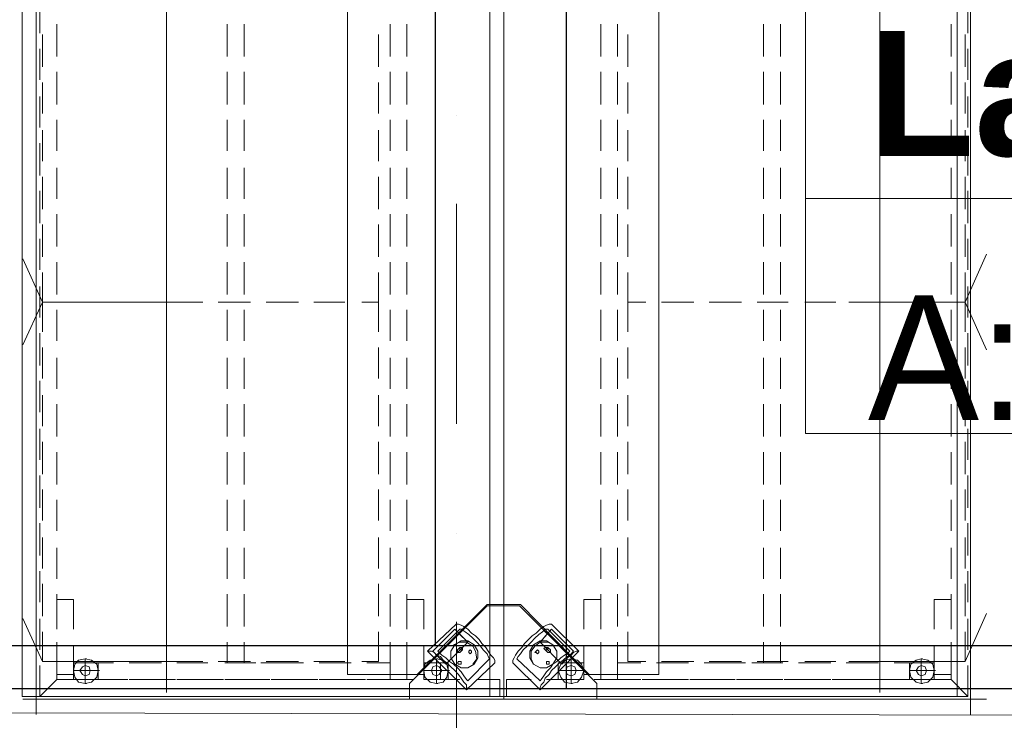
# Model space of a CAD drawing. Header units: millimetres. Extents: x -34676 to 172266, y 39940 to 476087.
# Tile 255 of 256: x 40219 to 41799, y 424120 to 425244. Entities that reach past the tile are written whole.
import ezdxf
from ezdxf.lldxf.tags import DXFTag

# ---------------------------------------------------------------- set-up
doc = ezdxf.new("R2010")
doc.units = ezdxf.units.MM
doc.header["$MEASUREMENT"] = 0
doc.linetypes.add('Kropki i Kreski', pattern=[6.702778, 3.527778, -1.763889, 0, -1.411111])
for name, color, linetype in [('#podkład', 252, 'Continuous'), ('- strefy pomieszczeń', 7, 'Continuous'), ('2D - Rysunki i Obrazki', 7, 'Continuous'), ('Konstrukcja - Siatka mod', 7, 'Continuous'), ('Konstrukcja - Stropy', 7, 'Continuous'), ('Znaczniki okien Archicada', 7, 'Continuous')]:
    doc.layers.add(name, color=color, linetype=linetype)
doc.layers.add('IS_Ciepła_woda', color=1, linetype='DASHDOT', true_color=0xff0000)
doc.layers.add('IS_Zimna_woda', color=5, linetype='SOLID', true_color=0x0000ff)
doc.styles.add('STYL_AUTOMATYCZNY_1', font='arial.ttf')
doc.styles.add('STYL_AUTOMATYCZNY_2', font='arial.ttf')
doc.styles.add('STYL_AUTOMATYCZNY_6', font='txt')
tags = doc.linetypes.add('DASHDOT', pattern=[20, 10, -5, 0, -5]).pattern_tags.tags
tags[10:11] = [DXFTag(74, 4), DXFTag(75, 0), DXFTag(340, '0'), DXFTag(46, 0.0), DXFTag(50, 0.0), DXFTag(44, 0.0), DXFTag(45, 0.0)]
tags[8:9] = [DXFTag(74, 4), DXFTag(75, 0), DXFTag(340, '0'), DXFTag(46, 0.0), DXFTag(50, 0.0), DXFTag(44, 0.0), DXFTag(45, 0.0)]
tags[6:7] = [DXFTag(74, 4), DXFTag(75, 0), DXFTag(340, '0'), DXFTag(46, 0.0), DXFTag(50, 0.0), DXFTag(44, 0.0), DXFTag(45, 0.0)]
tags[4:5] = [DXFTag(74, 4), DXFTag(75, 0), DXFTag(340, '0'), DXFTag(46, 0.0), DXFTag(50, 0.0), DXFTag(44, 0.0), DXFTag(45, 0.0)]
tags = doc.linetypes.add('SOLID', pattern=[10, 10, 0]).pattern_tags.tags
tags[6:7] = [DXFTag(74, 4), DXFTag(75, 0), DXFTag(340, '0'), DXFTag(46, 0.0), DXFTag(50, 0.0), DXFTag(44, 0.0), DXFTag(45, 0.0)]
tags[4:5] = [DXFTag(74, 4), DXFTag(75, 0), DXFTag(340, '0'), DXFTag(46, 0.0), DXFTag(50, 0.0), DXFTag(44, 0.0), DXFTag(45, 0.0)]

# ---------------------------------------------------------------- blocks, each defined once
blk = doc.blocks.new('tsfdcsa')
at = {"layer": '- strefy pomieszczeń', "color": 252, "linetype": 'Continuous', "lineweight": 13, "ltscale": 100}
for p, q in [((41087.6, 102756.5), (41087.6, 103070.8)), ((43146.8, 102756.5), (41087.6, 102756.5)), ((41087.6, 102756.5), (43146.8, 102756.5)), ((41087.6, 102380), (41087.6, 102756.5)), ((43146.8, 102380), (41087.6, 102380))]:
    blk.add_line(p, q, dxfattribs=at)
at = {"layer": '2D - Rysunki i Obrazki', "color": 252, "linetype": 'Continuous', "lineweight": 13, "ltscale": 100, "flags": 128}
for points in [[(39852.8, 103229.1), (39852.8, 101953.9), (40603.4, 101953.9), (40603.4, 103229.1)], [(39852.8, 103229.1), (39852.8, 101953.9), (40603.4, 101953.9), (40603.4, 103229.1)], [(40603.4, 101953.9), (40603.4, 103229.1), (39852.8, 103229.1), (39852.8, 101953.9)], [(39852.8, 103229.1), (39852.8, 101953.9), (40603.4, 101953.9), (40603.4, 103229.1)], [(39852.8, 103229.1), (39852.8, 101953.9), (40603.4, 101953.9), (40603.4, 103229.1)], [(40603.4, 101953.9), (40603.4, 103229.1), (39852.8, 103229.1), (39852.8, 101953.9)], [(39852.8, 103229.1), (39852.8, 101953.9), (40603.4, 101953.9), (40603.4, 103229.1)], [(40603.4, 102105.3), (40576.5, 102105.3), (40464.5, 101993.3), (40352.5, 101993.3), (40352.5, 103187.7), (40464.5, 103187.7), (40576.5, 103075.7), (40603.4, 103075.7), (40603.4, 103229.1)], [(41352, 103229.1), (41352, 101953.9), (40603.4, 101953.9), (40603.4, 103229.1)], [(41352, 103229.1), (41352, 101953.9), (40603.4, 101953.9), (40603.4, 103229.1)], [(41352, 101953.9), (41352, 103229.1), (40603.4, 103229.1), (40603.4, 101953.9)], [(41352, 103229.1), (41352, 101953.9), (40603.4, 101953.9), (40603.4, 103229.1)], [(41352, 103229.1), (41352, 101953.9), (40603.4, 101953.9), (40603.4, 103229.1)], [(41352, 101953.9), (41352, 103229.1), (40603.4, 103229.1), (40603.4, 101953.9)], [(41352, 103229.1), (41352, 101953.9), (40603.4, 101953.9), (40603.4, 103229.1)], [(40603.4, 102105.3), (40630.4, 102105.3), (40740.3, 101993.3), (40852.2, 101993.3), (40852.2, 103187.7), (40740.3, 103187.7), (40630.4, 103075.7), (40603.4, 103075.7), (40603.4, 103229.1)], [(40580.8, 103158), (40580.8, 101958), (39830.8, 101958), (39830.8, 103158)], [(41330.8, 103158), (41330.8, 101958), (40580.8, 101958), (40580.8, 103158)], [(40603.4, 101953.9), (40603.4, 102103.2), (40576.5, 102103.2), (40452, 101978.8), (40452, 101953.9)], [(40603.4, 101953.9), (40603.4, 102103.2), (40576.5, 102103.2), (40452, 101978.8), (40452, 101953.9)], [(40603.4, 101953.9), (40603.4, 102103.2), (40628.3, 102103.2), (40752.7, 101978.8), (40752.7, 101953.9)], [(40603.4, 101953.9), (40603.4, 102103.2), (40628.3, 102103.2), (40752.7, 101978.8), (40752.7, 101953.9)], [(40524.6, 102065.9), (40489.4, 102030.6), (40510.1, 102009.9), (40545.4, 102045.1)], [(40530.8, 102059.6), (40495.6, 102024.4), (40510.1, 102009.9), (40545.4, 102045.1)], [(40680.1, 102065.9), (40715.4, 102030.6), (40696.7, 102009.9), (40661.5, 102045.1)], [(40673.9, 102059.6), (40709.2, 102024.4), (40696.7, 102009.9), (40661.5, 102045.1)], [(40524.6, 102009.9), (40518.4, 102020.2), (40518.4, 102030.6), (40524.6, 102041), (40535, 102047.2), (40545.4, 102047.2), (40555.7, 102041), (40561.9, 102030.6), (40561.9, 102020.2), (40555.7, 102009.9), (40545.4, 102003.7), (40535, 102003.7)], [(40682.2, 102009.9), (40688.4, 102020.2), (40688.4, 102030.6), (40682.2, 102041), (40671.8, 102047.2), (40661.5, 102047.2), (40651.1, 102041), (40644.9, 102030.6), (40644.9, 102020.2), (40651.1, 102009.9), (40661.5, 102003.7), (40671.8, 102003.7)], [(40532.9, 102032.7), (40532.9, 102034.8), (40532.9, 102036.8), (40535, 102036.8), (40537.1, 102036.8), (40537.1, 102034.8), (40537.1, 102032.7), (40535, 102032.7)], [(40547.4, 102028.5), (40547.4, 102030.6), (40549.5, 102032.7), (40551.6, 102030.6), (40551.6, 102028.5), (40549.5, 102026.5)], [(40659.4, 102028.5), (40659.4, 102030.6), (40657.3, 102032.7), (40655.3, 102030.6), (40653.2, 102028.5), (40655.3, 102028.5), (40657.3, 102026.5)], [(40673.9, 102032.7), (40673.9, 102034.8), (40673.9, 102036.8), (40671.8, 102036.8), (40669.8, 102036.8), (40667.7, 102034.8), (40669.8, 102032.7), (40671.8, 102032.7)], [(39912.9, 102012), (39912.9, 101985), (39952.3, 101985), (39952.3, 102012)], [(39952.3, 101985), (39952.3, 102012)], [(40474.9, 102012), (40474.9, 101985), (40514.3, 101985), (40514.3, 102012)], [(40530.8, 102009.9), (40528.8, 102012), (40530.8, 102014), (40532.9, 102014), (40535, 102014), (40535, 102012), (40535, 102009.9), (40532.9, 102009.9)], [(40676, 102009.9), (40676, 102012), (40676, 102014), (40673.9, 102014), (40671.8, 102014), (40671.8, 102012), (40671.8, 102009.9), (40673.9, 102009.9)], [(40690.5, 102012), (40690.5, 101985), (40732, 101985), (40732, 102012)], [(41254.5, 102012), (41254.5, 101985), (41293.9, 101985), (41293.9, 102012)], [(39931.6, 101991.2), (39937.8, 101993.3), (39939.9, 101999.5), (39937.8, 102005.7), (39931.6, 102007.8), (39927.4, 102005.7), (39923.3, 101999.5), (39927.4, 101993.3)], [(40495.6, 101991.2), (40499.7, 101993.3), (40503.9, 101999.5), (40499.7, 102005.7), (40495.6, 102007.8), (40489.4, 102005.7), (40487.3, 101999.5), (40489.4, 101993.3)], [(40711.2, 101991.2), (40717.5, 101993.3), (40719.5, 101999.5), (40717.5, 102005.7), (40711.2, 102007.8), (40705, 102005.7), (40702.9, 101999.5), (40705, 101993.3)], [(41273.2, 101991.2), (41279.4, 101993.3), (41281.5, 101999.5), (41279.4, 102005.7), (41273.2, 102007.8), (41269, 102005.7), (41264.9, 101999.5), (41269, 101993.3)]]:
    blk.add_lwpolyline(points, close=True, dxfattribs=at)
for points in [[(40062.2, 103218.8), (40062.2, 102540.7)], [(41206.8, 103218.8), (41206.8, 102540.7)], [(39859, 103073.6), (39859, 103021.8)], [(41347.8, 103073.6), (41347.8, 103021.8)], [(39886, 102984.4), (39886, 103036.3)], [(40159.7, 103036.3), (40159.7, 102984.4)], [(40186.6, 102984.4), (40186.6, 103036.3)], [(40420.9, 103036.3), (40420.9, 102984.4)], [(40447.9, 102984.4), (40447.9, 103036.3)], [(40758.9, 102984.4), (40758.9, 103036.3)], [(40785.9, 103036.3), (40785.9, 102984.4)], [(41020.2, 102984.4), (41020.2, 103036.3)], [(41047.1, 103036.3), (41047.1, 102984.4)], [(41320.9, 102984.4), (41320.9, 103036.3)], [(39863.2, 103019.7), (39863.2, 102967.9)], [(40402.3, 102967.9), (40402.3, 103019.7)], [(40802.5, 102967.9), (40802.5, 103019.7)], [(41343.7, 103019.7), (41343.7, 102967.9)], [(39859, 102996.9), (39859, 102947.1)], [(41347.8, 102996.9), (41347.8, 102947.1)], [(39886, 102907.7), (39886, 102959.6)], [(40159.7, 102959.6), (40159.7, 102907.7)], [(40186.6, 102907.7), (40186.6, 102959.6)], [(40420.9, 102959.6), (40420.9, 102907.7)], [(40447.9, 102907.7), (40447.9, 102959.6)], [(40758.9, 102907.7), (40758.9, 102959.6)], [(40785.9, 102959.6), (40785.9, 102907.7)], [(41020.2, 102907.7), (41020.2, 102959.6)], [(41047.1, 102959.6), (41047.1, 102907.7)], [(41320.9, 102907.7), (41320.9, 102959.6)], [(39863.2, 102943), (39863.2, 102893.2)], [(40402.3, 102893.2), (40402.3, 102943)], [(40802.5, 102893.2), (40802.5, 102943)], [(41343.7, 102943), (41343.7, 102893.2)], [(39859, 102920.2), (39859, 102870.4)], [(41347.8, 102920.2), (41347.8, 102870.4)], [(39886, 102833.1), (39886, 102882.8)], [(40159.7, 102882.8), (40159.7, 102833.1)], [(40186.6, 102833.1), (40186.6, 102882.8)], [(40420.9, 102882.8), (40420.9, 102833.1)], [(40447.9, 102833.1), (40447.9, 102882.8)], [(40758.9, 102833.1), (40758.9, 102882.8)], [(40785.9, 102882.8), (40785.9, 102833.1)], [(41020.2, 102833.1), (41020.2, 102882.8)], [(41047.1, 102882.8), (41047.1, 102833.1)], [(41320.9, 102833.1), (41320.9, 102882.8)], [(39863.2, 102866.3), (39863.2, 102816.5)], [(40402.3, 102816.5), (40402.3, 102866.3)], [(40802.5, 102816.5), (40802.5, 102866.3)], [(41343.7, 102866.3), (41343.7, 102816.5)], [(39859, 102845.5), (39859, 102793.7)], [(41347.8, 102845.5), (41347.8, 102793.7)], [(39886, 102756.4), (39886, 102806.1)], [(40159.7, 102806.1), (40159.7, 102756.4)], [(40186.6, 102756.4), (40186.6, 102806.1)], [(40420.9, 102806.1), (40420.9, 102756.4)], [(40447.9, 102756.4), (40447.9, 102806.1)], [(40758.9, 102756.4), (40758.9, 102806.1)], [(40785.9, 102806.1), (40785.9, 102756.4)], [(41020.2, 102756.4), (41020.2, 102806.1)], [(41047.1, 102806.1), (41047.1, 102756.4)], [(41320.9, 102756.4), (41320.9, 102806.1)], [(39863.2, 102791.6), (39863.2, 102739.8)], [(40402.3, 102739.8), (40402.3, 102791.6)], [(40802.5, 102739.8), (40802.5, 102791.6)], [(41343.7, 102791.6), (41343.7, 102739.8)], [(39859, 102768.8), (39859, 102717)], [(41347.8, 102768.8), (41347.8, 102717)], [(39886, 102679.6), (39886, 102731.5)], [(40159.7, 102731.5), (40159.7, 102679.6)], [(40186.6, 102679.6), (40186.6, 102731.5)], [(40420.9, 102731.5), (40420.9, 102679.6)], [(40447.9, 102679.6), (40447.9, 102731.5)], [(40758.9, 102679.6), (40758.9, 102731.5)], [(40785.9, 102731.5), (40785.9, 102679.6)], [(41020.2, 102679.6), (41020.2, 102731.5)], [(41047.1, 102731.5), (41047.1, 102679.6)], [(41320.9, 102679.6), (41320.9, 102731.5)], [(39863.2, 102714.9), (39863.2, 102663)], [(40402.3, 102663), (40402.3, 102714.9)], [(40802.5, 102663), (40802.5, 102714.9)], [(41343.7, 102714.9), (41343.7, 102663)], [(39859, 102692.1), (39859, 102642.3)], [(41347.8, 102692.1), (41347.8, 102642.3)], [(39863.2, 102590.5), (39831.6, 102659.7)], [(41343.7, 102590.5), (41378.1, 102667.5)], [(39886, 102602.9), (39886, 102654.8)], [(40159.7, 102654.8), (40159.7, 102602.9)], [(40186.6, 102602.9), (40186.6, 102654.8)], [(40420.9, 102654.8), (40420.9, 102602.9)], [(40447.9, 102602.9), (40447.9, 102654.8)], [(40758.9, 102602.9), (40758.9, 102654.8)], [(40785.9, 102654.8), (40785.9, 102602.9)], [(41020.2, 102602.9), (41020.2, 102654.8)], [(41047.1, 102654.8), (41047.1, 102602.9)], [(41320.9, 102602.9), (41320.9, 102654.8)], [(39863.2, 102638.2), (39863.2, 102590.5), (39892.2, 102590.5)], [(40062.2, 102642.3), (40062.2, 101964.3)], [(40402.3, 102590.5), (40402.3, 102638.2)], [(40802.5, 102590.5), (40802.5, 102638.2)], [(41206.8, 102642.3), (41206.8, 101964.3)], [(41343.7, 102638.2), (41343.7, 102590.5), (41314.6, 102590.5)], [(39859, 102615.4), (39859, 102565.6)], [(41347.8, 102615.4), (41347.8, 102565.6)], [(39863.2, 102590.5), (39831.6, 102521.8)], [(39892.2, 102590.5), (39863.2, 102590.5), (39863.2, 102542.8)], [(39863.2, 102590.5), (40112, 102590.5)], [(39863.2, 102590.5), (40112, 102590.5)], [(39968.9, 102590.5), (39917.1, 102590.5)], [(39917.1, 102590.5), (39968.9, 102590.5)], [(40043.6, 102590.5), (39993.8, 102590.5)], [(39993.8, 102590.5), (40043.6, 102590.5)], [(40120.3, 102590.5), (40070.5, 102590.5)], [(40070.5, 102590.5), (40120.3, 102590.5)], [(40197, 102590.5), (40145.2, 102590.5)], [(40145.2, 102590.5), (40197, 102590.5)], [(40273.7, 102590.5), (40221.9, 102590.5)], [(40221.9, 102590.5), (40273.7, 102590.5)], [(40348.4, 102590.5), (40298.6, 102590.5)], [(40298.6, 102590.5), (40348.4, 102590.5)], [(40402.3, 102542.8), (40402.3, 102590.5), (40375.3, 102590.5)], [(40375.3, 102590.5), (40402.3, 102590.5)], [(40402.3, 102590.5), (40402.3, 102542.8)], [(40831.5, 102590.5), (40802.5, 102590.5)], [(40802.5, 102542.8), (40802.5, 102590.5), (40831.5, 102590.5)], [(40908.2, 102590.5), (40856.4, 102590.5)], [(40856.4, 102590.5), (40908.2, 102590.5)], [(40984.9, 102590.5), (40933.1, 102590.5)], [(40933.1, 102590.5), (40984.9, 102590.5)], [(41059.6, 102590.5), (41009.8, 102590.5)], [(41009.8, 102590.5), (41059.6, 102590.5)], [(41136.3, 102590.5), (41086.5, 102590.5)], [(41086.5, 102590.5), (41136.3, 102590.5)], [(41343.7, 102590.5), (41157, 102590.5)], [(41343.7, 102590.5), (41157, 102590.5)], [(41213, 102590.5), (41161.2, 102590.5)], [(41161.2, 102590.5), (41213, 102590.5)], [(41289.8, 102590.5), (41237.9, 102590.5)], [(41237.9, 102590.5), (41289.8, 102590.5)], [(41314.6, 102590.5), (41343.7, 102590.5), (41343.7, 102542.8)], [(41343.7, 102590.5), (41378.1, 102514.1)], [(39886, 102528.3), (39886, 102578)], [(40159.7, 102578), (40159.7, 102528.3)], [(40186.6, 102528.3), (40186.6, 102578)], [(40420.9, 102578), (40420.9, 102528.3)], [(40447.9, 102528.3), (40447.9, 102578)], [(40758.9, 102528.3), (40758.9, 102578)], [(40785.9, 102578), (40785.9, 102528.3)], [(41020.2, 102528.3), (41020.2, 102578)], [(41047.1, 102578), (41047.1, 102528.3)], [(41320.9, 102528.3), (41320.9, 102578)], [(39859, 102540.7), (39859, 102488.9)], [(41347.8, 102540.7), (41347.8, 102488.9)], [(39863.2, 102517.9), (39863.2, 102468.1)], [(40402.3, 102517.9), (40402.3, 102468.1)], [(40402.3, 102468.1), (40402.3, 102517.9)], [(40802.5, 102468.1), (40802.5, 102517.9)], [(41343.7, 102517.9), (41343.7, 102468.1)], [(39886, 102451.5), (39886, 102501.3)], [(40159.7, 102501.3), (40159.7, 102451.5)], [(40186.6, 102451.5), (40186.6, 102501.3)], [(40420.9, 102501.3), (40420.9, 102451.5)], [(40447.9, 102451.5), (40447.9, 102501.3)], [(40758.9, 102451.5), (40758.9, 102501.3)], [(40785.9, 102501.3), (40785.9, 102451.5)], [(41020.2, 102451.5), (41020.2, 102501.3)], [(41047.1, 102501.3), (41047.1, 102451.5)], [(41320.9, 102451.5), (41320.9, 102501.3)], [(39859, 102464), (39859, 102414.2)], [(41347.8, 102464), (41347.8, 102414.2)], [(39863.2, 102441.2), (39863.2, 102391.4)], [(40402.3, 102441.2), (40402.3, 102391.4)], [(40402.3, 102391.4), (40402.3, 102441.2)], [(40802.5, 102391.4), (40802.5, 102441.2)], [(41343.7, 102441.2), (41343.7, 102391.4)], [(39886, 102374.8), (39886, 102426.7)], [(40159.7, 102426.7), (40159.7, 102374.8)], [(40186.6, 102374.8), (40186.6, 102426.7)], [(40420.9, 102426.7), (40420.9, 102374.8)], [(40447.9, 102374.8), (40447.9, 102426.7)], [(40758.9, 102374.8), (40758.9, 102426.7)], [(40785.9, 102426.7), (40785.9, 102374.8)], [(41020.2, 102374.8), (41020.2, 102426.7)], [(41047.1, 102426.7), (41047.1, 102374.8)], [(41320.9, 102374.8), (41320.9, 102426.7)], [(39859, 102387.3), (39859, 102337.5)], [(41347.8, 102387.3), (41347.8, 102337.5)], [(39863.2, 102366.5), (39863.2, 102314.7)], [(40402.3, 102366.5), (40402.3, 102314.7)], [(40402.3, 102314.7), (40402.3, 102366.5)], [(40802.5, 102314.7), (40802.5, 102366.5)], [(41343.7, 102366.5), (41343.7, 102314.7)], [(39886, 102298.1), (39886, 102349.9)], [(40159.7, 102349.9), (40159.7, 102298.1)], [(40186.6, 102298.1), (40186.6, 102349.9)], [(40420.9, 102349.9), (40420.9, 102298.1)], [(40447.9, 102298.1), (40447.9, 102349.9)], [(40758.9, 102298.1), (40758.9, 102349.9)], [(40785.9, 102349.9), (40785.9, 102298.1)], [(41020.2, 102298.1), (41020.2, 102349.9)], [(41047.1, 102349.9), (41047.1, 102298.1)], [(41320.9, 102298.1), (41320.9, 102349.9)], [(39859, 102312.6), (39859, 102260.8)], [(41347.8, 102312.6), (41347.8, 102260.8)], [(39863.2, 102289.8), (39863.2, 102240)], [(40402.3, 102289.8), (40402.3, 102240)], [(40402.3, 102240), (40402.3, 102289.8)], [(40802.5, 102240), (40802.5, 102289.8)], [(41343.7, 102289.8), (41343.7, 102240)], [(39886, 102223.5), (39886, 102273.2)], [(40159.7, 102273.2), (40159.7, 102223.5)], [(40186.6, 102223.5), (40186.6, 102273.2)], [(40420.9, 102273.2), (40420.9, 102223.5)], [(40447.9, 102223.5), (40447.9, 102273.2)], [(40758.9, 102223.5), (40758.9, 102273.2)], [(40785.9, 102273.2), (40785.9, 102223.5)], [(41020.2, 102223.5), (41020.2, 102273.2)], [(41047.1, 102273.2), (41047.1, 102223.5)], [(41320.9, 102223.5), (41320.9, 102273.2)], [(39859, 102235.9), (39859, 102184.1)], [(41347.8, 102235.9), (41347.8, 102184.1)], [(39863.2, 102213.1), (39863.2, 102163.3)], [(40402.3, 102213.1), (40402.3, 102163.3)], [(40402.3, 102163.3), (40402.3, 102213.1)], [(40802.5, 102163.3), (40802.5, 102213.1)], [(41343.7, 102213.1), (41343.7, 102163.3)], [(39886, 102146.7), (39886, 102196.5)], [(40159.7, 102196.5), (40159.7, 102146.7)], [(40186.6, 102146.7), (40186.6, 102196.5)], [(40420.9, 102196.5), (40420.9, 102146.7)], [(40447.9, 102146.7), (40447.9, 102196.5)], [(40758.9, 102146.7), (40758.9, 102196.5)], [(40785.9, 102196.5), (40785.9, 102146.7)], [(41020.2, 102146.7), (41020.2, 102196.5)], [(41047.1, 102196.5), (41047.1, 102146.7)], [(41320.9, 102146.7), (41320.9, 102196.5)], [(39859, 102159.2), (39859, 102109.4)], [(41347.8, 102159.2), (41347.8, 102109.4)], [(39863.2, 102138.4), (39863.2, 102086.6)], [(40402.3, 102138.4), (40402.3, 102086.6)], [(40402.3, 102086.6), (40402.3, 102138.4)], [(40802.5, 102086.6), (40802.5, 102138.4)], [(41343.7, 102138.4), (41343.7, 102086.6)], [(39886, 102070), (39886, 102121.9)], [(40159.7, 102121.9), (40159.7, 102070)], [(40186.6, 102070), (40186.6, 102121.9)], [(40420.9, 102121.9), (40420.9, 102070)], [(40447.9, 102070), (40447.9, 102121.9)], [(40758.9, 102070), (40758.9, 102121.9)], [(40785.9, 102121.9), (40785.9, 102070)], [(41020.2, 102070), (41020.2, 102121.9)], [(41047.1, 102121.9), (41047.1, 102070)], [(41320.9, 102070), (41320.9, 102121.9)], [(39886, 102113.6), (39886, 102065.9)], [(39912.9, 102065.9), (39912.9, 102113.6), (39886, 102113.6)], [(40447.9, 102113.6), (40447.9, 102065.9)], [(40474.9, 102065.9), (40474.9, 102113.6), (40447.9, 102113.6)], [(40732, 102113.6), (40758.9, 102113.6)], [(40732, 102065.9), (40732, 102113.6)], [(40758.9, 102113.6), (40758.9, 102065.9)], [(41293.9, 102113.6), (41320.9, 102113.6)], [(41293.9, 102065.9), (41293.9, 102113.6)], [(41320.9, 102113.6), (41320.9, 102065.9)], [(41343.7, 102014), (41378.1, 102091.1)], [(39863.2, 102014), (39831.6, 102083.3)], [(39859, 102082.5), (39859, 102032.7)], [(40526.7, 102074.2), (40481.1, 102030.6)], [(40588.9, 102012), (40588.9, 102014), (40588.9, 102016.1), (40586.8, 102020.2), (40582.7, 102024.4), (40578.5, 102030.6), (40574.4, 102036.8), (40568.2, 102043.1), (40564, 102049.3), (40557.8, 102055.5), (40551.6, 102059.6), (40545.4, 102065.9), (40539.1, 102070), (40535, 102072.1), (40530.8, 102074.2), (40528.8, 102074.2), (40526.7, 102074.2)], [(40617.9, 102012), (40617.9, 102014), (40617.9, 102016.1), (40620, 102020.2), (40622.1, 102024.4), (40626.2, 102030.6), (40632.4, 102036.8), (40636.6, 102043.1), (40642.8, 102049.3), (40649, 102055.5), (40655.3, 102059.6), (40661.5, 102065.9), (40667.7, 102070), (40671.8, 102072.1), (40676, 102074.2), (40678.1, 102074.2), (40680.1, 102074.2)], [(40680.1, 102074.2), (40723.7, 102030.6)], [(41347.8, 102082.5), (41347.8, 102032.7)], [(39863.2, 102061.7), (39863.2, 102014), (39892.2, 102014)], [(40402.3, 102061.7), (40402.3, 102014)], [(40402.3, 102014), (40402.3, 102061.7)], [(40545.4, 101982.9), (40543.3, 101985), (40539.1, 101991.2), (40535, 101997.4), (40528.8, 102003.7), (40522.5, 102009.9), (40516.3, 102014), (40510.1, 102020.2), (40503.9, 102024.4), (40499.7, 102028.5), (40497.7, 102030.6), (40532.9, 102065.9)], [(40537.1, 102063.8), (40501.8, 102028.5)], [(40580.6, 102018.2), (40578.5, 102022.3), (40576.5, 102026.5), (40570.2, 102032.7), (40566.1, 102038.9), (40559.9, 102045.1), (40553.6, 102051.4), (40547.4, 102057.6), (40541.2, 102061.7), (40535, 102065.9), (40532.9, 102065.9)], [(40624.1, 102018.2), (40626.2, 102022.3), (40630.4, 102026.5), (40634.5, 102032.7), (40640.7, 102038.9), (40647, 102045.1), (40653.2, 102051.4), (40659.4, 102057.6), (40665.6, 102061.7), (40669.8, 102065.9), (40673.9, 102065.9)], [(40661.5, 101982.9), (40663.5, 101985), (40667.7, 101991.2), (40671.8, 101997.4), (40678.1, 102003.7), (40682.2, 102009.9), (40688.4, 102014), (40694.6, 102020.2), (40700.9, 102024.4), (40707.1, 102028.5), (40709.2, 102030.6), (40673.9, 102065.9)], [(40667.7, 102063.8), (40705, 102028.5)], [(40802.5, 102014), (40802.5, 102061.7)], [(41343.7, 102061.7), (41343.7, 102014), (41314.6, 102014)], [(39859, 102007.8), (39859, 101958), (39886, 101985), (39886, 102045.1)], [(40159.7, 102045.1), (40159.7, 102012)], [(40186.6, 102012), (40186.6, 102045.1)], [(40420.9, 102045.1), (40420.9, 101985), (40447.9, 101985)], [(40447.9, 101985), (40447.9, 102045.1)], [(40522.5, 102041), (40532.9, 102045.1), (40543.3, 102045.1), (40553.6, 102038.9), (40557.8, 102030.6), (40559.9, 102018.2), (40553.6, 102009.9)], [(40682.2, 102041), (40673.9, 102045.1), (40661.5, 102045.1), (40653.2, 102038.9), (40647, 102030.6), (40647, 102018.2), (40651.1, 102009.9)], [(40758.9, 101985), (40758.9, 102045.1)], [(40785.9, 102045.1), (40785.9, 101985)], [(41020.2, 102012), (41020.2, 102045.1)], [(41047.1, 102045.1), (41047.1, 102012)], [(41320.9, 101985), (41320.9, 102045.1)], [(39886, 102038.9), (39886, 101993.3), (39912.9, 101993.3), (39912.9, 102038.9)], [(40447.9, 102038.9), (40447.9, 101993.3), (40474.9, 101993.3), (40474.9, 102038.9)], [(40481.1, 102030.6), (40543.3, 101968.4), (40588.9, 102012)], [(40543.3, 101968.4), (40545.4, 101970.5), (40543.3, 101972.6), (40543.3, 101976.7), (40539.1, 101980.9), (40535, 101987.1), (40530.8, 101993.3), (40524.6, 101999.5), (40518.4, 102005.7), (40512.2, 102012), (40506, 102016.1), (40501.8, 102022.3), (40495.6, 102024.4), (40491.4, 102028.5), (40487.3, 102030.6), (40483.1, 102030.6), (40481.1, 102030.6)], [(40532.9, 102036.8), (40528.8, 102032.7)], [(40532.9, 102028.5), (40530.8, 102028.5), (40528.8, 102028.5), (40528.8, 102030.6), (40528.8, 102032.7)], [(40537.1, 102032.7), (40532.9, 102028.5)], [(40723.7, 102030.6), (40661.5, 101968.4), (40617.9, 102012)], [(40661.5, 101968.4), (40661.5, 101970.5), (40661.5, 101972.6), (40663.5, 101976.7), (40667.7, 101980.9), (40669.8, 101987.1), (40676, 101993.3), (40680.1, 101999.5), (40686.4, 102005.7), (40692.6, 102012), (40698.8, 102016.1), (40705, 102022.3), (40711.2, 102024.4), (40715.4, 102028.5), (40719.5, 102030.6), (40721.6, 102030.6), (40723.7, 102030.6)], [(40669.8, 102032.7), (40673.9, 102028.5)], [(40673.9, 102036.8), (40678.1, 102032.7)], [(40673.9, 102028.5), (40676, 102028.5), (40678.1, 102028.5), (40678.1, 102030.6), (40678.1, 102032.7)], [(40732, 101993.3), (40732, 102038.9)], [(40758.9, 102038.9), (40758.9, 101993.3)], [(41293.9, 101993.3), (41293.9, 102038.9)], [(41320.9, 102038.9), (41320.9, 101993.3)], [(39863.2, 102014), (40112, 102014)], [(39912.9, 101999.5), (39931.6, 101999.5), (39931.6, 102018.2)], [(39931.6, 102018.2), (39921.2, 102016.1), (39915, 102009.9), (39912.9, 101999.5), (39915, 101989.1)], [(39939.9, 102012), (39912.9, 102012), (39912.9, 101985)], [(39952.3, 102012), (39912.9, 102012), (39912.9, 101985)], [(39952.3, 101985), (39952.3, 102012), (39952.3, 101985), (39912.9, 101985)], [(39952.3, 102012), (39912.9, 102012), (39912.9, 101985), (39952.3, 101985)], [(39917.1, 102014), (39968.9, 102014)], [(39931.6, 102018.2), (39942, 102016.1), (39950.2, 102009.9), (39952.3, 101999.5), (39950.2, 101989.1)], [(39931.6, 102018.2), (39942, 102016.1), (39950.2, 102009.9), (39952.3, 101999.5), (39950.2, 101989.1)], [(39931.6, 102018.2), (39933.7, 102018.2)], [(39977.2, 102012), (39939.9, 102012)], [(39993.8, 102014), (40043.6, 102014)], [(40053.9, 102012), (40002.1, 102012)], [(40070.5, 102014), (40120.3, 102014)], [(40128.6, 102012), (40078.8, 102012)], [(40145.2, 102014), (40197, 102014)], [(40205.3, 102012), (40155.5, 102012)], [(40213.6, 102012), (40242.6, 102012)], [(40213.6, 102012), (40242.6, 102012)], [(40221.9, 102014), (40273.7, 102014)], [(40282, 102012), (40230.2, 102012)], [(40298.6, 102014), (40348.4, 102014)], [(40358.7, 102012), (40306.9, 102012)], [(40375.3, 102014), (40402.3, 102014)], [(40420.9, 102012), (40383.6, 102012)], [(40383.6, 101985), (40420.9, 101985), (40420.9, 102012)], [(40474.9, 101999.5), (40495.6, 101999.5), (40495.6, 102018.2)], [(40495.6, 102018.2), (40485.2, 102016.1), (40476.9, 102009.9), (40474.9, 101999.5), (40476.9, 101989.1)], [(40474.9, 102012), (40514.3, 102012)], [(40501.8, 102012), (40474.9, 102012), (40474.9, 101985), (40514.3, 101985)], [(40495.6, 102018.2), (40506, 102016.1), (40512.2, 102009.9), (40514.3, 101999.5), (40512.2, 101989.1)], [(40495.6, 102018.2), (40506, 102016.1), (40512.2, 102009.9), (40514.3, 101999.5), (40512.2, 101989.1)], [(40495.6, 102018.2), (40497.7, 102018.2)], [(40501.8, 101985), (40501.8, 102012)], [(40580.6, 102018.2), (40545.4, 101982.9)], [(40624.1, 102018.2), (40661.5, 101982.9)], [(40690.5, 101999.5), (40711.2, 101999.5), (40711.2, 102018.2)], [(40711.2, 102018.2), (40700.9, 102016.1), (40694.6, 102009.9), (40690.5, 101999.5), (40694.6, 101989.1)], [(40690.5, 101985), (40732, 101985), (40732, 102012), (40705, 102012)], [(40711.2, 102018.2), (40721.6, 102016.1), (40727.8, 102009.9), (40732, 101999.5), (40727.8, 101989.1)], [(40711.2, 102018.2), (40721.6, 102016.1), (40727.8, 102009.9), (40732, 101999.5), (40727.8, 101989.1)], [(40711.2, 102018.2), (40713.3, 102018.2)], [(40785.9, 101985), (40785.9, 102012)], [(40785.9, 102012), (40823.2, 102012)], [(40831.5, 102014), (40802.5, 102014)], [(40848.1, 102012), (40899.9, 102012)], [(40908.2, 102014), (40856.4, 102014)], [(40924.8, 102012), (40974.6, 102012)], [(40984.9, 102014), (40933.1, 102014)], [(40991.2, 102012), (40964.2, 102012)], [(41001.5, 102012), (41051.3, 102012)], [(41059.6, 102014), (41009.8, 102014)], [(41076.2, 102012), (41128, 102012)], [(41136.3, 102014), (41086.5, 102014)], [(41152.9, 102012), (41204.7, 102012)], [(41343.7, 102014), (41157, 102014)], [(41213, 102014), (41161.2, 102014)], [(41229.6, 102012), (41266.9, 102012)], [(41289.8, 102014), (41237.9, 102014)], [(41254.5, 101999.5), (41273.2, 101999.5), (41273.2, 102018.2)], [(41273.2, 102018.2), (41264.9, 102016.1), (41256.6, 102009.9), (41254.5, 101999.5), (41256.6, 101989.1)], [(41293.9, 101985), (41293.9, 102012), (41266.9, 102012)], [(41273.2, 102018.2), (41283.5, 102016.1), (41291.8, 102009.9), (41293.9, 101999.5), (41291.8, 101989.1)], [(41273.2, 102018.2), (41283.5, 102016.1), (41291.8, 102009.9), (41293.9, 101999.5), (41291.8, 101989.1)], [(41273.2, 102018.2), (41275.2, 102018.2)], [(39931.6, 101978.8), (39921.2, 101980.9), (39915, 101989.1), (39912.9, 101999.5), (39915, 102009.9)], [(39931.6, 101978.8), (39921.2, 101980.9), (39915, 101989.1), (39912.9, 101999.5), (39915, 102009.9)], [(39912.9, 101999.5), (39915, 101999.5)], [(39931.6, 101978.8), (39942, 101980.9), (39950.2, 101989.1), (39952.3, 101999.5), (39950.2, 102009.9)], [(39931.6, 101999.5), (39933.7, 101999.5)], [(39952.3, 101999.5), (39931.6, 101999.5), (39931.6, 101978.8)], [(39931.6, 101999.5), (39933.7, 101999.5)], [(39952.3, 101999.5), (39954.4, 101999.5)], [(40495.6, 101978.8), (40485.2, 101980.9), (40476.9, 101989.1), (40474.9, 101999.5), (40476.9, 102009.9)], [(40495.6, 101978.8), (40485.2, 101980.9), (40476.9, 101989.1), (40474.9, 101999.5), (40476.9, 102009.9)], [(40474.9, 101999.5), (40476.9, 101999.5)], [(40495.6, 101978.8), (40506, 101980.9), (40512.2, 101989.1), (40514.3, 101999.5), (40512.2, 102009.9)], [(40495.6, 101999.5), (40497.7, 101999.5)], [(40514.3, 101999.5), (40495.6, 101999.5), (40495.6, 101978.8)], [(40495.6, 101999.5), (40497.7, 101999.5)], [(40514.3, 101999.5), (40516.3, 101999.5)], [(40711.2, 101978.8), (40700.9, 101980.9), (40694.6, 101989.1), (40690.5, 101999.5), (40694.6, 102009.9)], [(40711.2, 101978.8), (40700.9, 101980.9), (40694.6, 101989.1), (40690.5, 101999.5), (40694.6, 102009.9)], [(40690.5, 101999.5), (40692.6, 101999.5)], [(40711.2, 101978.8), (40721.6, 101980.9), (40727.8, 101989.1), (40732, 101999.5), (40727.8, 102009.9)], [(40711.2, 101999.5), (40713.3, 101999.5)], [(40732, 101999.5), (40711.2, 101999.5), (40711.2, 101978.8)], [(40711.2, 101999.5), (40713.3, 101999.5)], [(40732, 101999.5), (40734, 101999.5)], [(41273.2, 101978.8), (41264.9, 101980.9), (41256.6, 101989.1), (41254.5, 101999.5), (41256.6, 102009.9)], [(41273.2, 101978.8), (41264.9, 101980.9), (41256.6, 101989.1), (41254.5, 101999.5), (41256.6, 102009.9)], [(41254.5, 101999.5), (41256.6, 101999.5)], [(41273.2, 101978.8), (41283.5, 101980.9), (41291.8, 101989.1), (41293.9, 101999.5), (41291.8, 102009.9)], [(41273.2, 101999.5), (41275.2, 101999.5)], [(41293.9, 101999.5), (41273.2, 101999.5), (41273.2, 101978.8)], [(41273.2, 101999.5), (41275.2, 101999.5)], [(41293.9, 101999.5), (41296, 101999.5)], [(41347.8, 102007.8), (41347.8, 101958)], [(39923.3, 101985), (39886, 101985), (39859, 101958)], [(39912.9, 101985), (39939.9, 101985)], [(39939.9, 101985), (39977.2, 101985)], [(40000, 101985), (39950.2, 101985)], [(40002.1, 101985), (40053.9, 101985)], [(40076.7, 101985), (40024.9, 101985)], [(40078.8, 101985), (40128.6, 101985)], [(40153.5, 101985), (40101.6, 101985)], [(40155.5, 101985), (40205.3, 101985)], [(40228.1, 101985), (40178.3, 101985)], [(40230.2, 101985), (40282, 101985)], [(40304.8, 101985), (40255.1, 101985)], [(40306.9, 101985), (40358.7, 101985)], [(40381.5, 101985), (40329.7, 101985)], [(40458.3, 101985), (40406.4, 101985)], [(40532.9, 101985), (40483.1, 101985)], [(40597.2, 101958), (40597.2, 101985), (40559.9, 101985)], [(40607.6, 101985), (40647, 101985)], [(40607.6, 101958), (40607.6, 101985)], [(40671.8, 101985), (40723.7, 101985)], [(40758.9, 101993.3), (40732, 101993.3)], [(40748.6, 101985), (40800.4, 101985)], [(40785.9, 101985), (40758.9, 101985)], [(40823.2, 101985), (40785.9, 101985)], [(40825.3, 101985), (40875, 101985)], [(40899.9, 101985), (40848.1, 101985)], [(40902, 101985), (40951.8, 101985)], [(40974.6, 101985), (40924.8, 101985)], [(40976.6, 101985), (41028.5, 101985)], [(41051.3, 101985), (41001.5, 101985)], [(41053.4, 101985), (41103.1, 101985)], [(41128, 101985), (41076.2, 101985)], [(41130.1, 101985), (41179.9, 101985)], [(41204.7, 101985), (41152.9, 101985)], [(41204.7, 101985), (41256.6, 101985)], [(41266.9, 101985), (41229.6, 101985)], [(41293.9, 101985), (41266.9, 101985)], [(41281.5, 101985), (41320.9, 101985)], [(41320.9, 101993.3), (41293.9, 101993.3)], [(41320.9, 101985), (41347.8, 101958)], [(41347.8, 101958), (41320.9, 101985)], [(39931.6, 101978.8), (39933.7, 101978.8)], [(39931.6, 101978.8), (39933.7, 101978.8)], [(40495.6, 101978.8), (40497.7, 101978.8)], [(40495.6, 101978.8), (40497.7, 101978.8)], [(40711.2, 101978.8), (40713.3, 101978.8)], [(40711.2, 101978.8), (40713.3, 101978.8)], [(41273.2, 101978.8), (41275.2, 101978.8)], [(41273.2, 101978.8), (41275.2, 101978.8)], [(39831.6, 101953.9), (41378.1, 101953.9)], [(39852.8, 101953.9), (39852.8, 101929)], [(39852.8, 101953.9), (39852.8, 101929)], [(39910.9, 101958), (39859, 101958)], [(39859, 101958), (39910.9, 101958)], [(39987.6, 101958), (39935.7, 101958)], [(39935.7, 101958), (39987.6, 101958)], [(40062.2, 101958), (40012.5, 101958)], [(40012.5, 101958), (40062.2, 101958)], [(40138.9, 101958), (40089.2, 101958)], [(40089.2, 101958), (40138.9, 101958)], [(40215.7, 101958), (40163.8, 101958)], [(40163.8, 101958), (40215.7, 101958)], [(40292.4, 101958), (40240.5, 101958)], [(40240.5, 101958), (40292.4, 101958)], [(40367, 101958), (40317.3, 101958)], [(40317.3, 101958), (40367, 101958)], [(40443.7, 101958), (40394, 101958)], [(40394, 101958), (40443.7, 101958)], [(40520.5, 101958), (40468.6, 101958)], [(40468.6, 101958), (40520.5, 101958)], [(40597.2, 101958), (40545.4, 101958)], [(40545.4, 101958), (40597.2, 101958)], [(40607.6, 101958), (40661.5, 101958)], [(40607.6, 101958), (40661.5, 101958)], [(40686.4, 101958), (40736.1, 101958)], [(40686.4, 101958), (40736.1, 101958)], [(40763.1, 101958), (40812.8, 101958)], [(40763.1, 101958), (40812.8, 101958)], [(40837.7, 101958), (40889.6, 101958)], [(40837.7, 101958), (40889.6, 101958)], [(40914.4, 101958), (40966.3, 101958)], [(40914.4, 101958), (40966.3, 101958)], [(40991.2, 101958), (41040.9, 101958)], [(40991.2, 101958), (41040.9, 101958)], [(41065.8, 101958), (41117.6, 101958)], [(41065.8, 101958), (41117.6, 101958)], [(41142.5, 101958), (41194.4, 101958)], [(41142.5, 101958), (41194.4, 101958)], [(41219.3, 101958), (41269, 101958)], [(41219.3, 101958), (41269, 101958)], [(41296, 101958), (41347.8, 101958)], [(41296, 101958), (41347.8, 101958)], [(41352, 101953.9), (41378.1, 101953.9)], [(41352, 101953.9), (41352, 101929)], [(41352, 101953.9), (41352, 101929)]]:
    blk.add_lwpolyline(points, dxfattribs=at)
at = {"layer": 'Konstrukcja - Siatka mod', "color": 252, "linetype": 'Kropki i Kreski', "lineweight": 13, "ltscale": 100}
blk.add_line((40527.6, 117496.4), (40527.6, 100531.6), dxfattribs=at)
at = {"layer": 'Konstrukcja - Stropy', "color": 252, "linetype": 'Continuous', "lineweight": 13, "ltscale": 100, "flags": 128}
blk.add_lwpolyline([(34297.6, 106960.5), (37597.6, 106960.5), (37597.6, 101936.5), (49617.6, 101910.5), (49667.6, 114390.5), (22627.6, 114390.5), (22627.6, 101760.5), (34297.6, 101760.5)], close=True, dxfattribs=at)
at = {"layer": '- strefy pomieszczeń', "color": 252, "linetype": 'Continuous', "lineweight": 13, "char_height": 200, "attachment_point": 1}
for s, insert, style in [('\\A1;{\\pql;\\pt0,100;\\fArial|b0|i0|c238|p0;\\W1.000000;4.10\\fArial|b0|i0|c238|p0;\\W1.000000;\\A1{\\H.66x;\\S^  ;}\\fArial|b0|i0|c238|p0;\\W1.000000;\\fArial|b0|i0|c238|p0;\\W1.000000;\\A1{\\H.66x;\\S^  ;}}', (41187.6, 103339.4), 'STYL_AUTOMATYCZNY_1'), ('\\A1;{\\pql;\\pt0,100;\\fArial|b1|i0|c238|p0;\\W1.000000;Lab. bio-chem\\fArial|b1|i0|c238|p0;\\W1.000000;\\A1{\\H.66x;\\S^  ;}\\fArial|b1|i0|c238|p0;\\W1.000000;\\fArial|b1|i0|c238|p0;\\W1.000000;\\A1{\\H.66x;\\S^  ;}}', (41187.6, 103025.1), 'STYL_AUTOMATYCZNY_2'), ('\\A1;{\\pql;\\pt0,500;\\fGeneva CE|b0|i0|c0|p0;\\W1.000000;A: 42,25\\fGeneva CE|b0|i0|c0|p0;\\W1.000000;\\A1{\\H.66x;\\S^  ;}\\fGeneva CE|b0|i0|c0|p0;\\W1.000000; m\\fGeneva CE|b0|i0|c0|p0;\\W1.000000;\\A1{\\H.66x;\\S2^  ;}}', (41187.6, 102659.6), 'STYL_AUTOMATYCZNY_6')]:
    blk.add_mtext(s, dxfattribs=dict(at, insert=insert, style=style))
at = {"layer": 'Znaczniki okien Archicada', "color": 252, "linetype": 'Continuous', "lineweight": 15, "insert": (41893.4, 100910.5), "char_height": 200, "attachment_point": 7, "rotation": 90, "style": 'STYL_AUTOMATYCZNY_1'}
blk.add_mtext('\\A1;{\\pql;\\pt0;\\fArial|b0|i0|c238|p0;\\W1.000000;278\\fArial|b0|i0|c238|p0;\\W1.000000;\\A1{\\H.66x;\\S^  ;}\\fArial|b0|i0|c238|p0;\\W1.000000;\\fArial|b0|i0|c238|p0;\\W1.000000;}', dxfattribs=at)

msp = doc.modelspace()

# ---------------------------------------------------------------- block references
at = {"layer": '#podkład'}
msp.add_blockref('tsfdcsa', (392.7, 322200.3), dxfattribs=at)

# ---------------------------------------------------------------- next in the draw order: linework, layer by layer
at = {"layer": 'IS_Ciepła_woda', "color": 1, "lineweight": 30, "ltscale": 20}
for p, q in [((41096.4, 424171.1), (41096.4, 426942.6)), ((38264.8, 424171.1), (40886.4, 424171.1)), ((40886.4, 424171.1), (44011.7, 424171.1))]:
    msp.add_line(p, q, dxfattribs=at)
at = {"layer": 'IS_Zimna_woda', "color": 4, "lineweight": 30, "ltscale": 10}
for p, q in [((40886.4, 424240.1), (40886.4, 426942.6)), ((38364.8, 424240.1), (41096.4, 424240.1)), ((41096.4, 424240.1), (43801.7, 424240.1))]:
    msp.add_line(p, q, dxfattribs=at)

doc.saveas('drawing.dxf')
